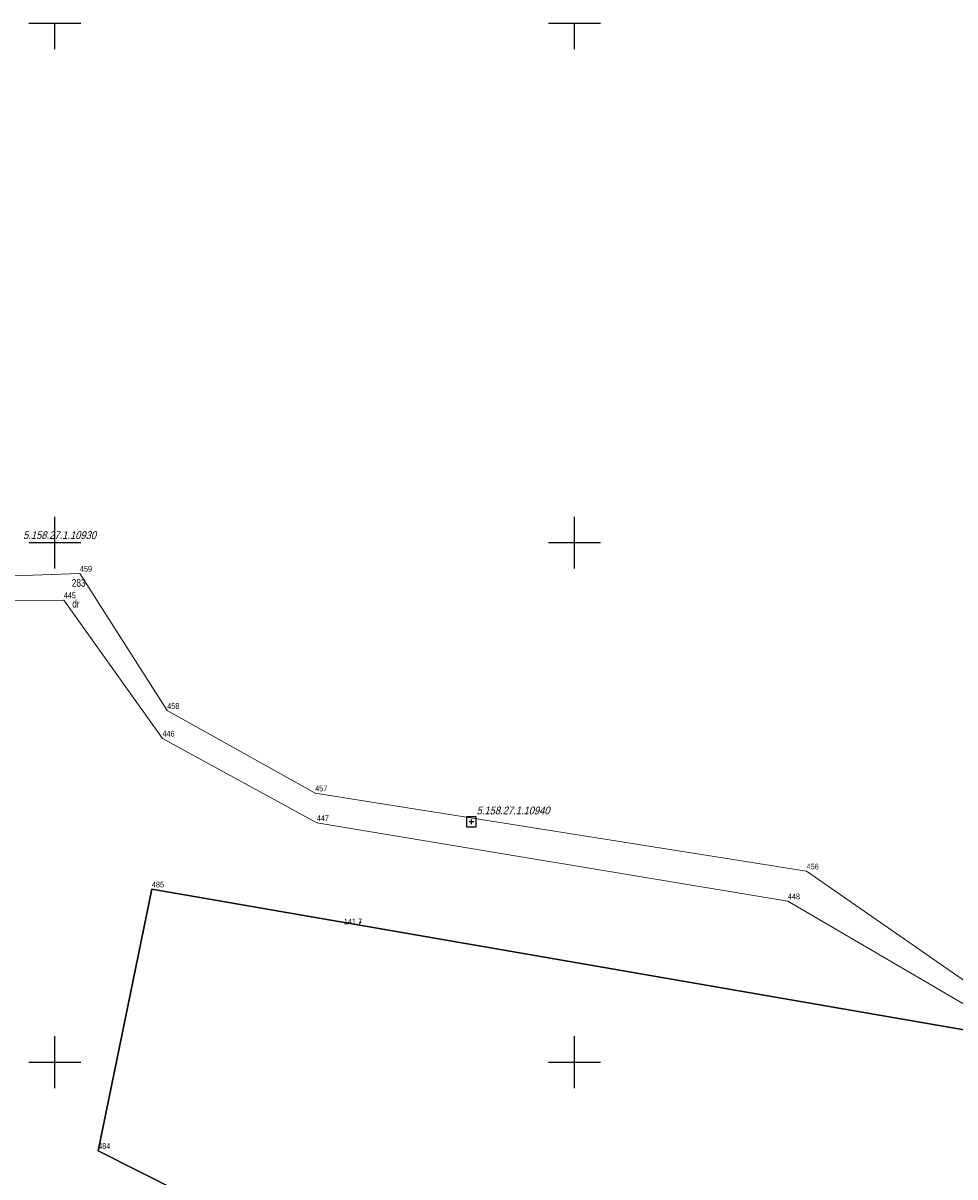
# Model space of a CAD drawing. Header units: metres. Extents: x 5548743 to 5556416, y 5707500 to 5714000.
# Tile 100 of 244: x 5552394 to 5552573, y 5711278 to 5711500. Entities that reach past the tile are written whole.
import ezdxf
from ezdxf.enums import TextEntityAlignment as Align

# ---------------------------------------------------------------- set-up
doc = ezdxf.new("R2010")
doc.units = ezdxf.units.M
doc.linetypes.add('219-1000', pattern=[0])
doc.layers.get('0').update_dxf_attribs({"color": 2, "lineweight": 5})
doc.styles.get("Standard").update_dxf_attribs({"font": 'Working1250', "width": 0.75})

# ---------------------------------------------------------------- blocks, each defined once
blk = doc.blocks.new('203')
at = {"linetype": 'Continuous', "lineweight": 0}
h = blk.add_hatch(color=0, dxfattribs=at)
edge = h.paths.add_edge_path()
edge.add_arc((0, 0), 0.09, 0, 360)
blk = doc.blocks.new('PW01')
at = {"linetype": 'Continuous', "lineweight": 13}
h = blk.add_hatch(color=0, dxfattribs=at)
edge = h.paths.add_edge_path()
edge.add_arc((0, 0), 0.18, 0, 360)
blk = doc.blocks.new('PIKIETAW1891')
at = {"color": 0}
blk.add_circle((0, 0), 0.09, dxfattribs=at)
blk = doc.blocks.new('OSSP')
at = {"color": 0}
for p, q in [((-0.939, 0.938), (-0.939, -0.938)), ((-0.939, 0.938), (-0.939, -0.938)), ((0.936, 0.938), (-0.939, 0.938)), ((0.936, 0.938), (-0.939, 0.938)), ((0.45, 0), (-0.45, 0)), ((0.45, 0), (-0.45, 0)), ((0, -0.45), (0, 0.45)), ((0, -0.45), (0, 0.45)), ((0.936, -0.938), (0.936, 0.938)), ((0.936, -0.938), (0.936, 0.938)), ((-0.939, -0.938), (0.936, -0.938)), ((-0.939, -0.938), (0.936, -0.938))]:
    blk.add_line(p, q, dxfattribs=at)
blk = doc.blocks.new('RAMKA1000K')
at = {"color": 0}
for p, q in [((395, 500), (405, 500)), ((400, 495), (400, 500)), ((495, 500), (505, 500)), ((500, 495), (500, 500)), ((400, 395), (400, 405)), ((500, 395), (500, 405)), ((395, 400), (405, 400)), ((495, 400), (505, 400)), ((400, 295), (400, 305)), ((500, 295), (500, 305)), ((395, 300), (405, 300)), ((495, 300), (505, 300))]:
    blk.add_line(p, q, dxfattribs=at)

msp = doc.modelspace()

# ---------------------------------------------------------------- linework, layer by layer
at = {"layer": '216-obręb ewidencyjny', "color": 7, "linetype": 'CONTINUOUS', "lineweight": 25, "flags": 128}
for points in [[(5552408.35, 5711282.97), (5552418.7, 5711333.31), (5552630.48, 5711296.61), (5552652.73, 5711334.79), (5552723.61, 5711292.4), (5552707.75, 5711263.47), (5552673.7, 5711220.96), (5552668.71, 5711163.97), (5552447.39, 5711155.21), (5552439.76, 5711197.02), (5552511.95, 5711230.73)], [(5552418.7, 5711333.31), (5552408.35, 5711282.97), (5552511.95, 5711230.73), (5552439.76, 5711197.02), (5552447.39, 5711155.21), (5552668.71, 5711163.97), (5552673.7, 5711220.96), (5552707.75, 5711263.47), (5552723.61, 5711292.4), (5552652.73, 5711334.79), (5552630.48, 5711296.61)]]:
    msp.add_lwpolyline(points, close=True, dxfattribs=at)
at = {"layer": '217-kontur klasyfikacyjny', "color": 3, "linetype": 'CONTINUOUS', "lineweight": 18, "flags": 128}
for points in [[(5552418.7, 5711333.31), (5552408.35, 5711282.97)], [(5552630.48, 5711296.61), (5552418.7, 5711333.31)], [(5552408.35, 5711282.97), (5552511.95, 5711230.73)]]:
    msp.add_lwpolyline(points, dxfattribs=at)
at = {"layer": '218-kontur użytku gruntowego', "color": 3, "linetype": 'CONTINUOUS', "lineweight": 18, "flags": 128}
for points in [[(5552404.85, 5711394.06), (5552354.65, 5711392.25)], [(5552354.65, 5711392.25), (5552404.85, 5711394.06)], [(5552421.65, 5711367.67), (5552404.85, 5711394.06)], [(5552404.85, 5711394.06), (5552421.65, 5711367.67)], [(5552364.34, 5711388.73), (5552401.73, 5711388.96)], [(5552401.73, 5711388.96), (5552364.34, 5711388.73)], [(5552401.73, 5711388.96), (5552420.72, 5711362.34)], [(5552420.72, 5711362.34), (5552401.73, 5711388.96)], [(5552450.11, 5711351.8), (5552421.65, 5711367.67)], [(5552421.65, 5711367.67), (5552450.11, 5711351.8)], [(5552420.72, 5711362.34), (5552450.43, 5711346.08)], [(5552450.43, 5711346.08), (5552420.72, 5711362.34)], [(5552544.65, 5711336.77), (5552450.11, 5711351.8)], [(5552450.11, 5711351.8), (5552544.65, 5711336.77)], [(5552450.43, 5711346.08), (5552541.04, 5711331.01)], [(5552541.04, 5711331.01), (5552450.43, 5711346.08)], [(5552576.88, 5711314.38), (5552544.65, 5711336.77)], [(5552544.65, 5711336.77), (5552576.88, 5711314.38)], [(5552418.7, 5711333.31), (5552408.35, 5711282.97)], [(5552408.35, 5711282.97), (5552418.7, 5711333.31)], [(5552630.48, 5711296.61), (5552418.7, 5711333.31)], [(5552418.7, 5711333.31), (5552630.48, 5711296.61)], [(5552541.04, 5711331.01), (5552578.1, 5711309.35)], [(5552578.1, 5711309.35), (5552541.04, 5711331.01)], [(5552408.35, 5711282.97), (5552511.95, 5711230.73)], [(5552511.95, 5711230.73), (5552408.35, 5711282.97)]]:
    msp.add_lwpolyline(points, dxfattribs=at)
at = {"layer": '219-działka ewidencyjna', "color": 7, "linetype": '219-1000', "lineweight": 18, "flags": 128}
for points in [[(5552404.85, 5711394.06), (5552354.65, 5711392.25)], [(5552404.85, 5711394.06), (5552421.65, 5711367.67)], [(5552364.34, 5711388.73), (5552401.73, 5711388.96)], [(5552401.73, 5711388.96), (5552420.72, 5711362.34)], [(5552421.65, 5711367.67), (5552450.11, 5711351.8)], [(5552420.72, 5711362.34), (5552450.43, 5711346.08)], [(5552450.11, 5711351.8), (5552544.65, 5711336.77)], [(5552450.43, 5711346.08), (5552541.04, 5711331.01)], [(5552544.65, 5711336.77), (5552576.88, 5711314.38)], [(5552408.35, 5711282.97), (5552418.7, 5711333.31)], [(5552418.7, 5711333.31), (5552630.48, 5711296.61)], [(5552541.04, 5711331.01), (5552578.1, 5711309.35)], [(5552408.35, 5711282.97), (5552511.95, 5711230.73)]]:
    msp.add_lwpolyline(points, dxfattribs=at)

# ---------------------------------------------------------------- block references
at = {"layer": '203-punkt graniczny', "color": 7, "linetype": 'CONTINUOUS', "lineweight": 18}
for p in [(5552404.85, 5711394.06), (5552401.73, 5711388.96), (5552421.65, 5711367.67), (5552420.72, 5711362.34), (5552450.11, 5711351.8), (5552450.43, 5711346.08), (5552544.65, 5711336.77), (5552418.7, 5711333.31), (5552541.04, 5711331.01), (5552408.35, 5711282.97)]:
    msp.add_blockref('203', p, dxfattribs=at)
at = {"layer": 'pikieta naturalna', "color": 7, "linetype": 'CONTINUOUS', "lineweight": 13}
msp.add_blockref('PW01', (5552458.77, 5711326.9), dxfattribs=at)
at = {"layer": 'Punkt roboczy BDOT GESUT K1', "color": 6, "linetype": 'CONTINUOUS', "lineweight": 18}
msp.add_blockref('PIKIETAW1891', (5552458.77, 5711326.9), dxfattribs=at)
at = {"layer": 'Szczegółowa osnowa geodezyjna pozioma', "color": 7, "linetype": 'CONTINUOUS', "lineweight": 13}
msp.add_blockref('OSSP', (5552480.151, 5711346.264), dxfattribs=at)
at = {"layer": 'Wstawianie ramki sekcyjnej z opisem', "color": 7, "linetype": 'CONTINUOUS', "lineweight": 13}
msp.add_blockref('RAMKA1000K', (5552000, 5711000), dxfattribs=at)
msp.add_blockref('RAMKA1000K', (5552000, 5711000), dxfattribs=at)
msp.add_blockref('RAMKA1000K', (5552000, 5711000), dxfattribs=at)
msp.add_blockref('RAMKA1000K', (5552000, 5711000), dxfattribs=at)

# ---------------------------------------------------------------- texts
at = {"layer": '203-punkt graniczny-Atr103', "color": 7, "width": 0.9}
for s, p in [('459', (5552404.85, 5711394.06)), ('459', (5552404.85, 5711394.06)), ('445', (5552401.73, 5711388.96)), ('445', (5552401.73, 5711388.96)), ('458', (5552421.65, 5711367.67)), ('458', (5552421.65, 5711367.67)), ('446', (5552420.72, 5711362.34)), ('446', (5552420.72, 5711362.34)), ('457', (5552450.11, 5711351.8)), ('457', (5552450.11, 5711351.8)), ('447', (5552450.43, 5711346.08)), ('447', (5552450.43, 5711346.08)), ('456', (5552544.65, 5711336.77)), ('456', (5552544.65, 5711336.77)), ('485', (5552418.7, 5711333.31)), ('485', (5552418.7, 5711333.31)), ('448', (5552541.04, 5711331.01)), ('448', (5552541.04, 5711331.01)), ('484', (5552408.35, 5711282.97)), ('484', (5552408.35, 5711282.97))]:
    msp.add_text(s, height=1.125, dxfattribs=at).set_placement(p, align=Align.BOTTOM_LEFT)
at = {"layer": '210-oznaczenie konturu użytku gruntowego', "color": 3, "linetype": 'CONTINUOUS', "lineweight": 18, "width": 0.79}
msp.add_text('dr', height=1.5, dxfattribs=at).set_placement((5552403.38, 5711387.51))
at = {"layer": '211-numer działki ewidencyjnej', "color": 7, "linetype": 'CONTINUOUS', "lineweight": 18, "width": 0.79}
msp.add_text('283', height=1.5, dxfattribs=at).set_placement((5552403.29, 5711391.51))
at = {"layer": 'pikieta naturalna-Atr2', "color": 7, "width": 0.9}
msp.add_text('141.7', height=1.125, dxfattribs=at).set_placement((5552455.63, 5711326.53))
at = {"layer": 'Szczegółowa osnowa geodezyjna pozioma-Atr103', "color": 7, "oblique": 15, "width": 0.9}
for s, p in [('5.158.27.1.10930', (5552393.906, 5711400.255)), ('5.158.27.1.10940', (5552481.151, 5711347.264))]:
    msp.add_text(s, height=1.5, dxfattribs=at).set_placement(p, align=Align.BOTTOM_LEFT)

doc.saveas('drawing.dxf')
